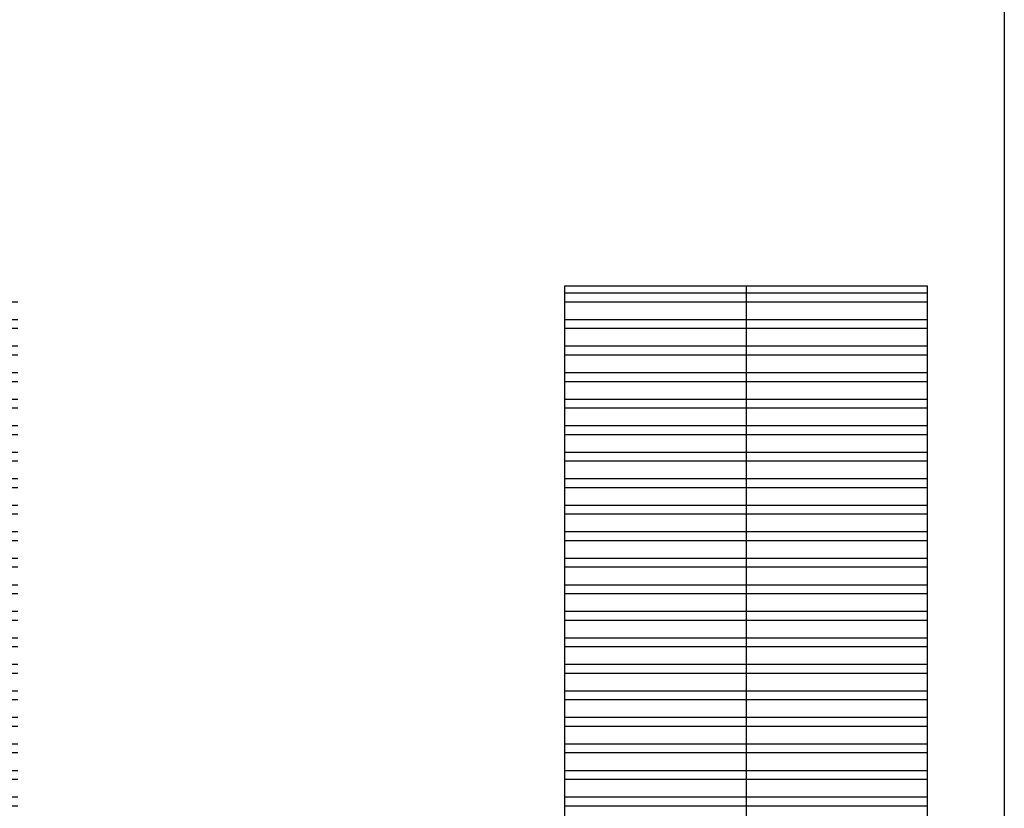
# Model space of a CAD drawing. Header units: millimetres. Extents: x 2161 to 2648, y 395 to 538.
# Tile 20 of 30: x 2378 to 2421, y 429 to 464. Entities that reach past the tile are written whole.
import ezdxf

# ---------------------------------------------------------------- set-up
doc = ezdxf.new("R2010")
doc.units = ezdxf.units.MM
doc.linetypes.add('ACAD_ISO04W100', pattern=[30, 24, -3, 0, -3])
doc.layers.add('Cotas', color=3, linetype='Continuous')
doc.layers.add('PAREDE', color=6, linetype='Continuous')

msp = doc.modelspace()

# ---------------------------------------------------------------- hatches: boundary and pattern name
at = {"layer": 'PAREDE', "linetype": 'ACAD_ISO04W100'}
h = msp.add_hatch(dxfattribs=at)
h.set_pattern_fill('ANSI32', color=1, scale=0.1222, angle=135)
h.paths.add_polyline_path([(2289.5797, 515.89502), (2278.8558, 515.89502), (2278.8558, 437.73159), (2289.5797, 437.73159)])
h.paths.add_polyline_path([(2300.30361, 515.89502), (2289.5797, 515.89502), (2289.5797, 437.73159), (2300.30361, 437.73159)])
h.paths.add_polyline_path([(2410.20418, 516.91406), (2402.25235, 516.91406), (2402.25235, 465.42299), (2410.20418, 465.42299)])
h.paths.add_polyline_path([(2418.15602, 516.91406), (2410.20418, 516.91406), (2410.20418, 465.42299), (2418.15602, 465.42299)])
h.paths.add_polyline_path([(2409.82096, 452.31428), (2401.86912, 452.31428), (2401.86912, 411.92425), (2409.82096, 411.92425)])
h.paths.add_polyline_path([(2417.7728, 452.31428), (2409.82096, 452.31428), (2409.82096, 411.92425), (2417.7728, 411.92425)])
h.paths.add_polyline_path([(2377.88234, 451.72407), (2366.54011, 451.72407), (2366.54011, 412.34997), (2377.88234, 412.34997)])
h.paths.add_polyline_path([(2366.54011, 451.72407), (2355.19789, 451.72407), (2355.19789, 412.34997), (2366.54011, 412.34997)])

# ---------------------------------------------------------------- linework, layer by layer
at = {"layer": 'Cotas', "color": 0}
msp.add_line((2409.82096, 452.31428), (2409.82096, 411.92425), dxfattribs=at)
at = {"layer": 'Cotas'}
msp.add_lwpolyline([(2258.74555, 519.73852), (2421.14994, 519.73852), (2421.14994, 402.77527), (2258.74555, 402.77527)], close=True, dxfattribs=at)
at = {"layer": 'Cotas', "color": 0}
msp.add_lwpolyline([(2401.86912, 452.31428), (2417.7728, 452.31428), (2417.7728, 411.92425), (2401.86912, 411.92425)], close=True, dxfattribs=at)

doc.saveas('drawing.dxf')
